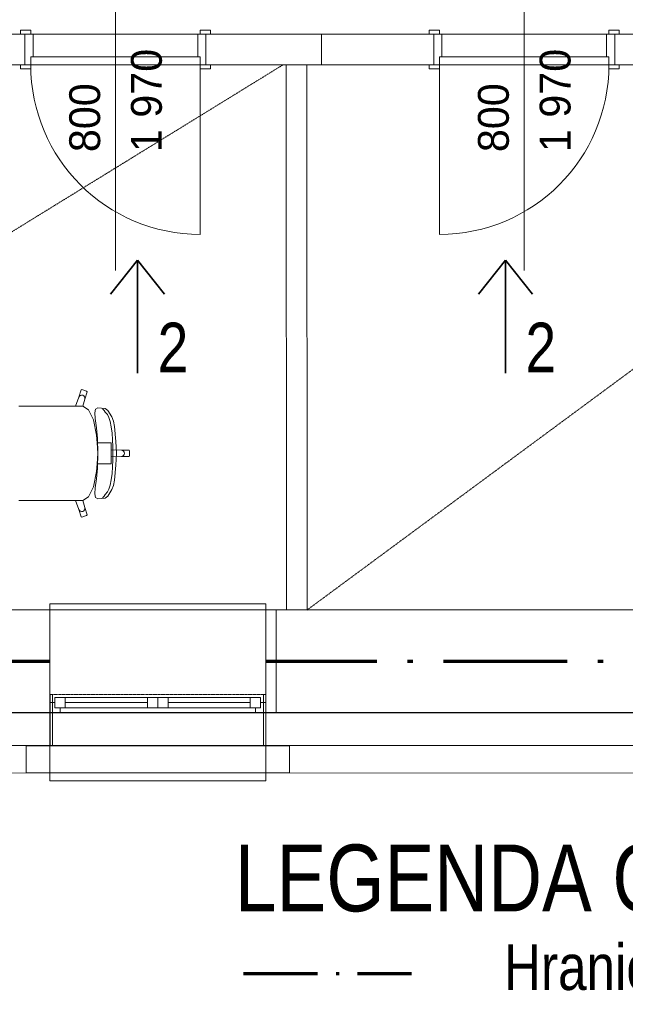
# Model space of a CAD drawing. Header units: millimetres. Extents: x -21032 to 287, y -6254 to 19135.
# Tile 4 of 12: x -12629 to -9684, y -1067 to 3720. Entities that reach past the tile are written whole.
import ezdxf
from ezdxf.enums import TextEntityAlignment as Align

# ---------------------------------------------------------------- set-up
doc = ezdxf.new("R2010")
doc.units = ezdxf.units.MM
doc.header["$MEASUREMENT"] = 0
doc.set_wipeout_variables(frame=1)
for name, pattern in [('ACAD_ISO10W100', [18.5, 12, -3, 0.5, -3]), ('Wipeout_Contour', [1000, 0, -1000]), ('Čerchovaná M', [4.5, 2.5, -0.85, 0.3, -0.85]), ('Čerchovaná S', [3.5, 1.5, -0.85, 0.3, -0.85]), ('Čárkovaná M', [4.5, 2.5, -2])]:
    doc.linetypes.add(name, pattern=pattern)
for name, color, linetype, lineweight in [('7._2.NP (2)_2_Konstrukce - nosné', 252, 'Continuous', 0), ('7._2.NP (2)_2_Nové_3D prvky fasada nove', 252, 'Continuous', 0), ('7._2.NP (2)_2_Nové_Interiér - nábytek', 252, 'Continuous', 0), ('7._2.NP (2)_2_Nové_Konstrukce - nosné', 252, 'Continuous', 0), ('7._2.NP (2)_2_Nové_Otvory – Dveře', 252, 'Continuous', 0), ('7._2.NP (2)_2_Nové_Otvory – Okna', 252, 'Continuous', 0), ('7._2.NP (2)_2_Nové_Otvory – Značky dveří', 252, 'Continuous', 0), ('7._2.NP (2)_2_Nové_Výplně - Povrchové', 252, 'Continuous', 0), ('7._2.NP (2)_2_Nové_VÝTAH VAR 1', 252, 'Continuous', 0), ('7._2.NP (2)_2_Otvory – Značky dveří', 252, 'Continuous', 0), ('Pož_text', 1, 'Continuous', 35), ('Pož_úseky', 5, 'ACAD_ISO10W100', 70)]:
    doc.layers.add(name, color=color, linetype=linetype, lineweight=lineweight)
doc.styles.add('GENEROVANÝ_STYL_1', font='txt')
doc.styles.add('PBŘ popis', font='arial.ttf', dxfattribs={"width": 0.8})

msp = doc.modelspace()

# ---------------------------------------------------------------- linework, layer by layer
at = {"layer": '7._2.NP (2)_2_Konstrukce - nosné', "linetype": 'Continuous'}
for p, q in [((-12603.3, 3649.7), (-12625.3, 3649.7)), ((-12603.3, 3499.7), (-12603.3, 3649.7)), ((-11162.2, 3649.7), (-11162.2, 3499.7)), ((-10616.1, 3649.7), (-10638.1, 3649.7)), ((-10616.1, 3649.7), (-10616.1, 3499.7)), ((-9736.1, 3649.7), (-9714.1, 3649.7)), ((-9736.1, 3649.7), (-9736.1, 3499.7)), ((-12603.3, 3499.7), (-12625.3, 3499.7)), ((-10616.1, 3499.7), (-10638.1, 3499.7)), ((-9736.1, 3499.7), (-9714.1, 3499.7)), ((-12482.6, 400), (-12482.6, 850)), ((-11381.4, 550), (-11381.4, 850)), ((-11381.4, 500), (-11381.4, 550)), ((-11381.4, 350), (-11381.4, 500)), ((-12482.6, 350), (-12482.6, 400))]:
    msp.add_line(p, q, dxfattribs=at)
at = {"layer": '7._2.NP (2)_2_Konstrukce - nosné', "linetype": 'Continuous', "flags": 128}
for points in [[(-12603.3, 3649.7), (-12864.2, 3649.7)], [(-10616.1, 3649.7), (-11162.2, 3649.7)], [(-9378.6, 3649.7), (-9736.1, 3649.7)], [(-12866.9, 3499.7), (-12603.3, 3499.7)], [(-11162.2, 3499.7), (-10616.1, 3499.7)], [(-9736.1, 3499.7), (-9378.6, 3499.7)], [(-12482.6, 850), (-13601.4, 850)], [(-9042.8, 849.9), (-11381.4, 850)], [(-13601.4, 350), (-12482.6, 350)], [(-11381.4, 350), (-9042.8, 349.9)]]:
    msp.add_lwpolyline(points, dxfattribs=at)
at = {"layer": '7._2.NP (2)_2_Nové_3D prvky fasada nove', "linetype": 'Continuous'}
for p, q in [((-12468.9, 439), (-12481.6, 439)), ((-11431.6, 439), (-11444.3, 439))]:
    msp.add_line(p, q, dxfattribs=at)
at = {"layer": '7._2.NP (2)_2_Nové_3D prvky fasada nove', "linetype": 'Continuous', "flags": 128}
for points in [[(-11162.2, 3649.7), (-11723.3, 3649.7)], [(-11723.3, 3499.7), (-11723.3, 3649.7)], [(-11723.3, 3499.7), (-11162.2, 3499.7)], [(-11381.4, 850), (-11432.6, 850)], [(-11432.6, 350), (-11432.6, 850)], [(-11432.6, 350), (-11381.4, 350)]]:
    msp.add_lwpolyline(points, dxfattribs=at)
at = {"layer": '7._2.NP (2)_2_Nové_3D prvky fasada nove', "linetype": 'Čerchovaná M', "flags": 128}
for points in [[(-12468.9, 439), (-12481.6, 439)], [(-12481.6, 439), (-11431.6, 439)], [(-11444.3, 439), (-11431.6, 439)]]:
    msp.add_lwpolyline(points, dxfattribs=at)
at = {"layer": '7._2.NP (2)_2_Nové_Interiér - nábytek', "linetype": 'Continuous'}
for p, q in [((-12341.3, 1884.2), (-12329.9, 1919.6)), ((-12329.9, 1919.6), (-12326.2, 1921.5)), ((-12326.2, 1921.5), (-12303.4, 1914.1)), ((-12357, 1840.8), (-12341.3, 1884.2)), ((-12341.3, 1884.2), (-12338.5, 1889.3)), ((-12338.5, 1889.3), (-12333.9, 1893)), ((-12333.9, 1893), (-12328.3, 1894.6)), ((-12328.3, 1894.6), (-12322.5, 1893.9)), ((-12312.9, 1874.9), (-12322.6, 1840.7)), ((-12322.5, 1893.9), (-12317.4, 1891)), ((-12317.4, 1891), (-12313.8, 1886.4)), ((-12313.8, 1886.4), (-12312.2, 1880.7)), ((-12301.5, 1910.3), (-12312.9, 1874.9)), ((-12312.2, 1880.7), (-12312.9, 1874.9)), ((-12303.4, 1914.1), (-12301.5, 1910.3)), ((-12633.2, 1840.8), (-12602.2, 1840.8)), ((-12602.2, 1840.8), (-12566.1, 1840.8)), ((-12566.1, 1840.8), (-12357, 1840.8)), ((-12322.6, 1840.7), (-12357, 1840.8)), ((-12322.7, 1840.8), (-12322.6, 1840.7)), ((-12322.6, 1840.7), (-12294.7, 1823.4)), ((-12294.7, 1823.4), (-12270.9, 1773.7)), ((-12264.2, 1809), (-12261.1, 1826.2)), ((-12261.1, 1826.2), (-12249.6, 1832.9)), ((-12249.6, 1832.9), (-12213.5, 1829.6)), ((-12224.1, 1826.5), (-12226.7, 1830.3)), ((-12218.9, 1820.3), (-12224.1, 1826.5)), ((-12212.8, 1811.3), (-12218.9, 1820.3)), ((-12213.5, 1829.6), (-12200.3, 1819.1)), ((-12200.3, 1819.1), (-12180.3, 1788.1)), ((-12270.9, 1773.7), (-12255, 1699.3)), ((-12261.6, 1780.1), (-12264.2, 1809)), ((-12255.8, 1734.8), (-12261.6, 1780.1)), ((-12202.7, 1799.6), (-12212.8, 1811.3)), ((-12195, 1786.4), (-12202.7, 1799.6)), ((-12188.7, 1766), (-12195, 1786.4)), ((-12180.3, 1788.1), (-12173, 1768.1)), ((-12251.1, 1683.8), (-12255.8, 1734.8)), ((-12183.8, 1740.1), (-12188.7, 1766)), ((-12180.1, 1710.1), (-12183.8, 1740.1)), ((-12173, 1768.1), (-12168.2, 1742.2)), ((-12168.2, 1742.2), (-12161.2, 1669)), ((-12255, 1699.3), (-12252.6, 1661.8)), ((-12248.8, 1611.5), (-12251.1, 1683.8)), ((-12177.6, 1677.6), (-12180.1, 1710.1)), ((-12176.1, 1644.3), (-12177.6, 1677.6)), ((-12252.6, 1661.8), (-12249.4, 1611.5)), ((-12252.6, 1661.8), (-12213.9, 1661.8)), ((-12213.9, 1661.8), (-12184, 1661.8)), ((-12184, 1661.8), (-12184, 1628.4)), ((-12184, 1628.4), (-12184, 1611.5)), ((-12184, 1628.4), (-12134.2, 1626.6)), ((-12175.6, 1611.5), (-12176.1, 1644.3)), ((-12161.2, 1669), (-12159, 1611.5)), ((-12252.6, 1561.2), (-12249.4, 1611.5)), ((-12248.8, 1611.5), (-12251.1, 1539.2)), ((-12184, 1594.6), (-12184, 1611.5)), ((-12184, 1594.6), (-12134.2, 1596.4)), ((-12184, 1561.2), (-12184, 1594.6)), ((-12175.6, 1611.5), (-12176.1, 1578.8)), ((-12161.2, 1554), (-12159, 1611.5)), ((-12134.2, 1626.6), (-12128.4, 1625.5)), ((-12134.2, 1626.6), (-12097.3, 1626.6)), ((-12134.2, 1596.4), (-12128.4, 1597.6)), ((-12134.2, 1596.4), (-12097.3, 1596.4)), ((-12128.4, 1625.5), (-12123.6, 1622.2)), ((-12128.4, 1597.6), (-12123.6, 1600.9)), ((-12123.6, 1622.2), (-12120.3, 1617.3)), ((-12123.6, 1600.9), (-12120.3, 1605.8)), ((-12120.3, 1617.3), (-12119.2, 1611.5)), ((-12120.3, 1605.8), (-12119.2, 1611.5)), ((-12097.3, 1626.6), (-12094.3, 1623.6)), ((-12097.3, 1596.4), (-12094.3, 1599.5)), ((-12094.3, 1623.6), (-12094.3, 1611.5)), ((-12094.3, 1599.5), (-12094.3, 1611.5)), ((-12251.1, 1539.2), (-12255.8, 1488.3)), ((-12255, 1523.8), (-12252.6, 1561.2)), ((-12252.6, 1561.2), (-12213.9, 1561.2)), ((-12213.9, 1561.2), (-12184, 1561.2)), ((-12177.6, 1545.4), (-12180.1, 1513)), ((-12176.1, 1578.8), (-12177.6, 1545.4)), ((-12168.2, 1480.8), (-12161.2, 1554)), ((-12270.9, 1449.4), (-12255, 1523.8)), ((-12255.8, 1488.3), (-12261.6, 1443)), ((-12180.1, 1513), (-12183.8, 1483)), ((-12294.7, 1399.7), (-12270.9, 1449.4)), ((-12261.6, 1443), (-12264.2, 1414.1)), ((-12195, 1436.7), (-12202.7, 1423.5)), ((-12188.7, 1457.1), (-12195, 1436.7)), ((-12183.8, 1483), (-12188.7, 1457.1)), ((-12180.3, 1435), (-12173, 1454.9)), ((-12173, 1454.9), (-12168.2, 1480.8)), ((-12322.6, 1382.4), (-12294.7, 1399.7)), ((-12264.2, 1414.1), (-12261.1, 1396.9)), ((-12261.1, 1396.9), (-12249.6, 1390.1)), ((-12249.6, 1390.1), (-12213.5, 1393.4)), ((-12224.1, 1396.5), (-12226.7, 1392.8)), ((-12218.9, 1402.8), (-12224.1, 1396.5)), ((-12212.8, 1411.8), (-12218.9, 1402.8)), ((-12213.5, 1393.4), (-12200.3, 1404)), ((-12202.7, 1423.5), (-12212.8, 1411.8)), ((-12200.3, 1404), (-12180.3, 1435)), ((-12633.2, 1382.3), (-12602.2, 1382.3)), ((-12602.2, 1382.3), (-12566.1, 1382.3)), ((-12566.1, 1382.3), (-12357, 1382.3)), ((-12322.6, 1382.4), (-12357, 1382.3)), ((-12357, 1382.3), (-12341.3, 1338.9)), ((-12322.7, 1382.3), (-12322.6, 1382.4)), ((-12312.9, 1348.2), (-12322.6, 1382.4)), ((-12313.8, 1336.7), (-12312.2, 1342.4)), ((-12312.2, 1342.4), (-12312.9, 1348.2)), ((-12301.5, 1312.8), (-12312.9, 1348.2)), ((-12341.3, 1338.9), (-12338.5, 1333.7)), ((-12341.3, 1338.9), (-12329.9, 1303.5)), ((-12338.5, 1333.7), (-12333.9, 1330.1)), ((-12333.9, 1330.1), (-12328.3, 1328.5)), ((-12329.9, 1303.5), (-12326.2, 1301.5)), ((-12328.3, 1328.5), (-12322.5, 1329.2)), ((-12326.2, 1301.5), (-12303.4, 1309)), ((-12322.5, 1329.2), (-12317.4, 1332.1)), ((-12317.4, 1332.1), (-12313.8, 1336.7)), ((-12303.4, 1309), (-12301.5, 1312.8))]:
    msp.add_line(p, q, dxfattribs=at)
at = {"layer": '7._2.NP (2)_2_Nové_Konstrukce - nosné', "linetype": 'Continuous'}
for p, q in [((-11233, 3499.7), (-11333, 3499.7)), ((-12481.8, 441.8), (-12481.8, 351.8)), ((-11431.8, 441.8), (-11431.8, 351.8))]:
    msp.add_line(p, q, dxfattribs=at)
at = {"layer": '7._2.NP (2)_2_Nové_Konstrukce - nosné', "linetype": 'Continuous', "flags": 128}
for points in [[(-11233.1, 3649.8), (-11333.1, 3649.7)], [(-11333, 3499.7), (-11331.7, 849.7)], [(-11231.7, 849.8), (-11233, 3499.7)], [(-12481.8, 351.8), (-13819.6, 351.8)], [(-9043, 351.7), (-11431.8, 351.8)]]:
    msp.add_lwpolyline(points, dxfattribs=at)
at = {"layer": '7._2.NP (2)_2_Nové_Otvory – Dveře', "linetype": 'Continuous'}
for p, q in [((-12575.3, 3668.7), (-12625.3, 3668.7)), ((-12625.3, 3668.7), (-12625.3, 3649.7)), ((-12625.3, 3649.7), (-12575.3, 3649.7)), ((-12603.3, 3649.7), (-12625.3, 3649.7)), ((-12603.3, 3649.7), (-12625.3, 3649.7)), ((-12603.3, 3649.7), (-11723.3, 3649.7)), ((-12603.3, 3499.7), (-12603.3, 3649.7)), ((-12603.3, 3649.7), (-12563.3, 3649.7)), ((-12603.3, 3499.7), (-12603.3, 3649.7)), ((-12603.3, 3499.7), (-12603.3, 3649.7)), ((-12575.3, 3649.7), (-12575.3, 3668.7)), ((-12563.3, 3649.7), (-12563.3, 3539.7)), ((-11763.3, 3539.7), (-11763.3, 3649.7)), ((-11763.3, 3649.7), (-11723.3, 3649.7)), ((-11701.3, 3668.7), (-11751.3, 3668.7)), ((-11751.3, 3668.7), (-11751.3, 3649.7)), ((-11751.3, 3649.7), (-11701.3, 3649.7)), ((-11723.3, 3649.7), (-11723.3, 3499.7)), ((-11723.3, 3499.7), (-11723.3, 3649.7)), ((-11723.3, 3499.7), (-11723.3, 3649.7)), ((-11723.3, 3649.7), (-11701.3, 3649.7)), ((-11723.3, 3649.7), (-11701.3, 3649.7)), ((-11701.3, 3649.7), (-11701.3, 3668.7)), ((-10588.1, 3668.7), (-10638.1, 3668.7)), ((-10638.1, 3668.7), (-10638.1, 3649.7)), ((-10638.1, 3649.7), (-10588.1, 3649.7)), ((-10616.1, 3649.7), (-10638.1, 3649.7)), ((-10616.1, 3649.7), (-10638.1, 3649.7)), ((-9736.1, 3649.7), (-10616.1, 3649.7)), ((-10616.1, 3649.7), (-10616.1, 3499.7)), ((-10576.1, 3649.7), (-10616.1, 3649.7)), ((-10616.1, 3649.7), (-10616.1, 3499.7)), ((-10616.1, 3649.7), (-10616.1, 3499.7)), ((-10588.1, 3649.7), (-10588.1, 3668.7)), ((-10576.1, 3539.7), (-10576.1, 3649.7)), ((-9776.1, 3649.7), (-9776.1, 3539.7)), ((-9736.1, 3649.7), (-9776.1, 3649.7)), ((-9714.1, 3668.7), (-9764.1, 3668.7)), ((-9764.1, 3668.7), (-9764.1, 3649.7)), ((-9764.1, 3649.7), (-9714.1, 3649.7)), ((-9736.1, 3499.7), (-9736.1, 3649.7)), ((-9736.1, 3649.7), (-9736.1, 3499.7)), ((-9736.1, 3649.7), (-9736.1, 3499.7)), ((-9736.1, 3649.7), (-9714.1, 3649.7)), ((-9736.1, 3649.7), (-9714.1, 3649.7)), ((-9714.1, 3649.7), (-9714.1, 3668.7)), ((-12575.3, 3499.7), (-12625.3, 3499.7)), ((-12625.3, 3499.7), (-12625.3, 3480.7)), ((-12603.3, 3499.7), (-12625.3, 3499.7)), ((-12603.3, 3499.7), (-12625.3, 3499.7)), ((-12603.3, 3499.7), (-11723.3, 3499.7)), ((-12575.3, 3499.7), (-12603.3, 3499.7)), ((-12563.3, 3539.7), (-12575.3, 3539.7)), ((-12575.3, 3539.7), (-12575.3, 3499.7)), ((-11751.3, 3539.7), (-12575.3, 3539.7)), ((-12575.3, 3539.7), (-12575.3, 3499.7)), ((-12575.3, 3480.7), (-12575.3, 3499.7)), ((-12575.3, 3499.7), (-11751.3, 3499.7)), ((-11751.3, 3539.7), (-11763.3, 3539.7)), ((-11751.3, 3499.7), (-11751.3, 3539.7)), ((-11751.3, 3499.7), (-11751.3, 3539.7)), ((-11701.3, 3499.7), (-11751.3, 3499.7)), ((-11751.3, 3499.7), (-11751.3, 3480.7)), ((-11751.3, 3499.7), (-11751.3, 2675.7)), ((-11723.3, 3499.7), (-11751.3, 3499.7)), ((-11723.3, 3499.7), (-11701.3, 3499.7)), ((-11723.3, 3499.7), (-11701.3, 3499.7)), ((-11701.3, 3480.7), (-11701.3, 3499.7)), ((-10588.1, 3499.7), (-10638.1, 3499.7)), ((-10638.1, 3499.7), (-10638.1, 3480.7)), ((-10616.1, 3499.7), (-10638.1, 3499.7)), ((-10616.1, 3499.7), (-10638.1, 3499.7)), ((-9736.1, 3499.7), (-10616.1, 3499.7)), ((-10616.1, 3499.7), (-10588.1, 3499.7)), ((-10588.1, 3499.7), (-10588.1, 3539.7)), ((-10588.1, 3539.7), (-10576.1, 3539.7)), ((-10588.1, 3499.7), (-10588.1, 3539.7)), ((-10588.1, 3539.7), (-9764.1, 3539.7)), ((-10588.1, 3480.7), (-10588.1, 3499.7)), ((-10588.1, 3499.7), (-10588.1, 2675.7)), ((-9764.1, 3499.7), (-10588.1, 3499.7)), ((-9776.1, 3539.7), (-9764.1, 3539.7)), ((-9764.1, 3539.7), (-9764.1, 3499.7)), ((-9764.1, 3539.7), (-9764.1, 3499.7)), ((-9714.1, 3499.7), (-9764.1, 3499.7)), ((-9764.1, 3499.7), (-9764.1, 3480.7)), ((-9764.1, 3499.7), (-9736.1, 3499.7)), ((-9736.1, 3499.7), (-9714.1, 3499.7)), ((-9736.1, 3499.7), (-9714.1, 3499.7)), ((-9714.1, 3480.7), (-9714.1, 3499.7)), ((-12625.3, 3480.7), (-12575.3, 3480.7)), ((-11751.3, 3480.7), (-11701.3, 3480.7)), ((-10638.1, 3480.7), (-10588.1, 3480.7)), ((-9764.1, 3480.7), (-9714.1, 3480.7))]:
    msp.add_line(p, q, dxfattribs=at)
for centre, start, end in [((-11751.3, 3499.7), 180, 270), ((-10588.1, 3499.7), 270, 0)]:
    msp.add_arc(centre, 824, start, end, dxfattribs=at)
at = {"layer": '7._2.NP (2)_2_Nové_Otvory – Okna', "linetype": 'Continuous'}
for p, q in [((-11432.6, 880), (-12482.6, 880)), ((-12482.6, 880), (-12482.6, 850)), ((-11432.6, 850), (-11432.6, 880)), ((-11432.6, 850), (-12482.6, 850)), ((-12482.6, 400), (-12482.6, 850)), ((-11432.6, 400), (-11432.6, 850)), ((-12481.8, 441.8), (-12481.8, 351.8)), ((-11431.8, 441.8), (-11431.8, 351.8)), ((-12457.6, 400), (-12482.6, 400)), ((-12482.6, 350), (-12482.6, 400)), ((-12482.6, 350), (-12482.6, 400)), ((-12407.6, 425), (-12457.6, 425)), ((-12457.6, 425), (-12457.6, 375)), ((-12457.6, 375), (-12457.6, 400)), ((-12007.6, 425), (-12407.6, 425)), ((-12407.6, 375), (-12407.6, 425)), ((-12007.6, 425), (-12407.6, 425)), ((-12007.6, 400), (-12407.6, 400)), ((-11957.6, 425), (-12007.6, 425)), ((-12007.6, 425), (-12007.6, 375)), ((-11907.6, 425), (-11957.6, 425)), ((-11957.6, 425), (-11957.6, 375)), ((-11957.6, 375), (-11957.6, 425)), ((-11507.6, 425), (-11907.6, 425)), ((-11907.6, 375), (-11907.6, 425)), ((-11507.6, 425), (-11907.6, 425)), ((-11507.6, 400), (-11907.6, 400)), ((-11457.6, 425), (-11507.6, 425)), ((-11507.6, 425), (-11507.6, 375)), ((-11457.6, 375), (-11457.6, 425)), ((-11432.6, 400), (-11457.6, 400)), ((-11457.6, 400), (-11457.6, 375)), ((-11432.6, 350), (-11432.6, 400)), ((-11432.6, 350), (-11432.6, 400)), ((-11432.6, 350), (-12482.6, 350)), ((-12482.6, 350), (-12432.6, 350)), ((-11431.8, 351.8), (-12481.8, 351.8)), ((-12432.6, 375), (-12457.6, 375)), ((-12457.6, 375), (-12407.6, 375)), ((-12432.6, 350), (-12432.6, 375)), ((-12432.6, 350), (-11957.6, 350)), ((-12407.6, 375), (-12007.6, 375)), ((-12007.6, 375), (-11957.6, 375)), ((-11957.6, 375), (-11907.6, 375)), ((-11957.6, 350), (-11482.6, 350)), ((-11907.6, 375), (-11507.6, 375)), ((-11507.6, 375), (-11457.6, 375)), ((-11457.6, 375), (-11482.6, 375)), ((-11482.6, 375), (-11482.6, 350)), ((-11482.6, 350), (-11432.6, 350)), ((-11432.6, 20), (-12482.6, 20))]:
    msp.add_line(p, q, dxfattribs=at)
at = {"layer": '7._2.NP (2)_2_Nové_Otvory – Značky dveří', "linetype": 'Continuous'}
for p, q in [((-12163.3, 2499.7), (-12163.3, 3949.7)), ((-10176.1, 2499.7), (-10176.1, 3949.7))]:
    msp.add_line(p, q, dxfattribs=at)
at = {"layer": '7._2.NP (2)_2_Nové_VÝTAH VAR 1', "linetype": 'Čárkovaná M'}
for p, q in [((-15652.6, 850.1), (-11348, 3500.7)), ((-11231.7, 849.8), (-7642.9, 3499.7))]:
    msp.add_line(p, q, dxfattribs=at)
at = {"layer": 'Pož_text', "ltscale": 75}
for p, q in [((-12055.5, 2551.1), (-12186.7, 2385.8)), ((-12055.5, 2551.1), (-11924.3, 2385.8)), ((-10267, 2551.1), (-10398.2, 2385.8)), ((-10267, 2551.1), (-10135.8, 2385.8))]:
    msp.add_line(p, q, dxfattribs=at)
at = {"layer": 'Pož_text', "ltscale": 50}
for p, q in [((-12055.5, 2551.1), (-12055.5, 2001.8)), ((-10267, 2551.1), (-10267, 2001.8))]:
    msp.add_line(p, q, dxfattribs=at)
at = {"layer": 'Pož_úseky', "ltscale": 50}
for p, q in [((-12482.6, 600), (-13822.4, 600.1)), ((-9042.8, 599.9), (-11432.6, 600))]:
    msp.add_line(p, q, dxfattribs=at)
at = {"layer": 'Pož_úseky', "ltscale": 30}
msp.add_line((-11540.8, -917.5), (-10723.8, -917.5), dxfattribs=at)

# ---------------------------------------------------------------- texts
at = {"layer": '7._2.NP (2)_2_Otvory – Značky dveří', "linetype": 'Continuous', "char_height": 150, "attachment_point": 7, "rotation": 90, "style": 'GENEROVANÝ_STYL_1'}
for s, insert in [('\\A1;\\pt50;1\\~970', (-11935.8, 3075.9)), ('\\A1;\\pt50;1\\~970', (-9948.7, 3075.9)), ('\\A1;\\pt50;800', (-12235.8, 3075.9)), ('\\A1;\\pt50;800', (-10248.7, 3075.9))]:
    msp.add_mtext(s, dxfattribs=dict(at, insert=insert))
at = {"layer": 'Pož_text', "ltscale": 75, "style": 'PBŘ popis', "width": 0.8}
for p in [(-11883.7, 2128.1), (-10095.2, 2128.1)]:
    msp.add_text('2', height=240.6, dxfattribs=at).set_placement(p, align=Align.MIDDLE)
for s, height, p in [('LEGENDA OZNAČENÍ:', 324.844, (-11582, -615.3)), ('Hranice požárních úseků', 222.75, (-10274.2, -997.5))]:
    msp.add_text(s, height=height, dxfattribs=at).set_placement(p)

# ---------------------------------------------------------------- wipeouts: each hides what was drawn before it
at = {"linetype": 'Wipeout_Contour', "ltscale": 41716.177085}
msp.add_wipeout([(-161.7, 191.6), (-20644.7, 189.7), (-20647.1, 56.9), (-161.7, 58.8)], dxfattribs=at).dxf.layer = '7._2.NP (2)_2_Nové_Výplně - Povrchové'

# ---------------------------------------------------------------- next in the draw order: linework, layer by layer
at = {"layer": '7._2.NP (2)_2_Nové_3D prvky fasada nove', "linetype": 'Continuous'}
for p, q in [((-12481.6, 439), (-12481.6, 189.7)), ((-12468.9, 439), (-12468.9, 148.8)), ((-11444.3, 439), (-11444.3, 148.8)), ((-11431.6, 439), (-11431.6, 189.7)), ((-12595.9, 189.7), (-12595.9, 146.6)), ((-12481.6, 189.7), (-12595.9, 189.7)), ((-12589.3, 146.6), (-12595.9, 146.6)), ((-12589.3, 146.6), (-12586, 136.4)), ((-12554.4, 146.6), (-12557.7, 136.4)), ((-12529.4, 146.6), (-12554.4, 146.6)), ((-12529.4, 158), (-12529.4, 146.6)), ((-12481.6, 158), (-12529.4, 158)), ((-12481.6, 158), (-12481.6, 148.8)), ((-12468.9, 148.8), (-12481.6, 148.8)), ((-11431.6, 148.8), (-11444.3, 148.8)), ((-11317.3, 189.7), (-11431.6, 189.7)), ((-11431.6, 158), (-11431.6, 148.8)), ((-11383.7, 158), (-11431.6, 158)), ((-11383.7, 158), (-11383.7, 146.6)), ((-11358.8, 146.6), (-11383.7, 146.6)), ((-11358.8, 146.6), (-11355.5, 136.4)), ((-11323.8, 146.6), (-11327.2, 136.4)), ((-11317.3, 146.6), (-11323.8, 146.6)), ((-11317.3, 189.7), (-11317.3, 146.6)), ((-12586, 136.4), (-12577.3, 130)), ((-12566.5, 130), (-12577.3, 130)), ((-12557.7, 136.4), (-12566.5, 130)), ((-11355.5, 136.4), (-11346.7, 130)), ((-11335.9, 130), (-11346.7, 130)), ((-11327.2, 136.4), (-11335.9, 130))]:
    msp.add_line(p, q, dxfattribs=at)
at = {"layer": '7._2.NP (2)_2_Nové_3D prvky fasada nove', "linetype": 'Čerchovaná M', "flags": 128}
for points in [[(-12481.6, 439), (-12481.6, 189.7)], [(-12481.6, 439), (-12481.6, 189.7)], [(-12468.9, 148.8), (-12468.9, 439)], [(-11444.3, 148.8), (-11444.3, 439)], [(-11431.6, 439), (-11431.6, 189.7)], [(-11431.6, 439), (-11431.6, 189.7)], [(-12595.9, 189.7), (-12595.9, 146.6)], [(-12481.6, 189.7), (-12595.9, 189.7)], [(-12595.9, 189.7), (-12595.9, 146.6)], [(-12595.9, 189.7), (-11317.3, 189.7)], [(-12595.9, 146.6), (-12589.3, 146.6)], [(-12595.9, 146.6), (-11317.3, 146.6)], [(-12589.3, 146.6), (-12586, 136.4)], [(-12589.3, 146.6), (-12586, 136.4)], [(-12557.7, 136.4), (-12554.4, 146.6)], [(-12554.4, 146.6), (-12529.4, 146.6)], [(-12529.4, 146.6), (-12529.4, 158)], [(-12529.4, 158), (-12481.6, 158)], [(-12481.6, 158), (-12481.6, 148.8)], [(-12481.6, 148.8), (-12468.9, 148.8)], [(-11431.6, 148.8), (-11444.3, 148.8)], [(-11431.6, 189.7), (-11317.3, 189.7)], [(-11431.6, 158), (-11431.6, 148.8)], [(-11383.7, 158), (-11431.6, 158)], [(-11383.7, 146.6), (-11383.7, 158)], [(-11358.8, 146.6), (-11383.7, 146.6)], [(-11355.5, 136.4), (-11358.8, 146.6)], [(-11323.8, 146.6), (-11327.2, 136.4)], [(-11323.8, 146.6), (-11327.2, 136.4)], [(-11317.3, 146.6), (-11323.8, 146.6)], [(-11317.3, 189.7), (-11317.3, 146.6)], [(-11317.3, 189.7), (-11317.3, 146.6)], [(-12586, 136.4), (-12577.3, 130)], [(-12586, 136.4), (-12577.3, 130)], [(-12577.3, 130), (-12566.5, 130)], [(-12577.3, 130), (-11335.9, 130)], [(-12566.5, 130), (-12557.7, 136.4)], [(-11346.7, 130), (-11355.5, 136.4)], [(-11335.9, 130), (-11346.7, 130)], [(-11327.2, 136.4), (-11335.9, 130)], [(-11327.2, 136.4), (-11335.9, 130)]]:
    msp.add_lwpolyline(points, dxfattribs=at)
at = {"layer": '7._2.NP (2)_2_Nové_Konstrukce - nosné', "linetype": 'Continuous', "flags": 128}
for points in [[(-161.7, 191.6), (-20644.7, 189.7)], [(-20779.9, 56.9), (-28.9, 58.8)]]:
    msp.add_lwpolyline(points, dxfattribs=at)

# ---------------------------------------------------------------- next in the draw order: wipeouts: each hides what was drawn before it
at = {"linetype": 'Wipeout_Contour', "ltscale": 47831.716549}
msp.add_wipeout([(-12596.8, 190.2), (-12596.9, 59.4), (-11317.4, 59), (-11317.3, 189.8)], dxfattribs=at).dxf.layer = '7._2.NP (2)_2_Nové_Výplně - Povrchové'

# ---------------------------------------------------------------- next in the draw order: linework, layer by layer
at = {"layer": '7._2.NP (2)_2_Nové_3D prvky fasada nove', "linetype": 'Continuous'}
for p, q in [((-12596.9, 59.4), (-12596.8, 190.2)), ((-12596.8, 190.2), (-11317.3, 189.8)), ((-11317.4, 59), (-11317.3, 189.8)), ((-12596.9, 59.4), (-11317.4, 59))]:
    msp.add_line(p, q, dxfattribs=at)
at = {"layer": '7._2.NP (2)_2_Nové_3D prvky fasada nove', "linetype": 'Čerchovaná S'}
msp.add_line((-12596.8, 190.1), (-11317.3, 189.7), dxfattribs=at)
at = {"layer": '7._2.NP (2)_2_Nové_Konstrukce - nosné', "linetype": 'Continuous'}
for p, q in [((-12481.8, 441.8), (-12481.8, 191.8)), ((-11431.8, 441.8), (-11431.8, 191.8))]:
    msp.add_line(p, q, dxfattribs=at)
at = {"layer": '7._2.NP (2)_2_Nové_Konstrukce - nosné', "linetype": 'Continuous', "flags": 128}
for points in [[(-13819.6, 191.8), (-12481.8, 191.8)], [(-11431.8, 191.8), (-9043, 191.7)]]:
    msp.add_lwpolyline(points, dxfattribs=at)
at = {"layer": '7._2.NP (2)_2_Nové_Otvory – Okna', "linetype": 'Continuous'}
for p, q in [((-12481.8, 441.8), (-12481.8, 191.8)), ((-11431.8, 441.8), (-11431.8, 191.8)), ((-12482.6, 20), (-12482.6, 350)), ((-11432.6, 350), (-11432.6, 20)), ((-11431.8, 191.8), (-12481.8, 191.8))]:
    msp.add_line(p, q, dxfattribs=at)

doc.saveas('drawing.dxf')
